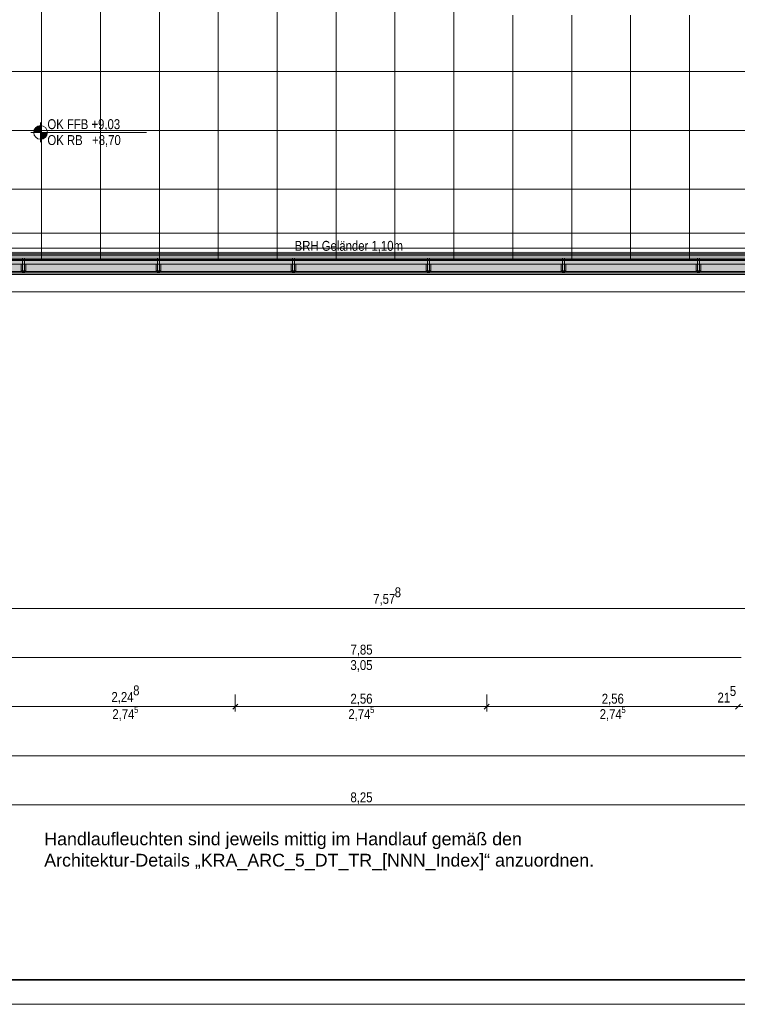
# Model space of a CAD drawing. Extents: x -620 to 300, y 62 to 1112.
# Tile 3 of 200: x -443 to -297, y 62 to 263. Entities that reach past the tile are written whole.
import ezdxf
from ezdxf.lldxf.tags import DXFTag

# ---------------------------------------------------------------- set-up
doc = ezdxf.new("R2010")
doc.units = 0
doc.layers.get('0').update_dxf_attribs({"lineweight": 13})
for name, color, linetype, lineweight, true_color in [('00_E_ST_Handlaufleuchte_Bem', 7, 'Continuous', 5, 0x7d7d00), ('00_E_ST_Handlaufleuchte–Handlauf-Position', 7, 'Continuous', 5, 0x0000b2), ('30 -33 Aussenwände- 7 Fassade_ Elemente', 7, 'Continuous', 9, 0x00aacc), ('30 -34 Innenwände- 6 Elemente', 7, 'Continuous', 9, 0xff6633), ('30 -36 Dächer- 3 Dachbeläge', 7, 'Continuous', 15, 0x9999ff), ('30 -36 Dächer- 4 Dachbekleidungen', 7, 'Continuous', 9, 0xccccff), ('60- 61 allgemeine Ausstattung- 4 Terrassen', 9, 'Continuous', 9, 0x808080), ('70 -72 Beschriftung- 1 Beschriftung allgemein', 7, 'Continuous', 9, 0xff6633), ('70 -76 Bemaßung- 2 Allgemein', 9, 'Continuous', 5, 0x808080)]:
    doc.layers.add(name, color=color, linetype=linetype, lineweight=lineweight, true_color=true_color)
for name, color, linetype, lineweight in [('70 -71 Achsen- 1 Gebäudeachsen', 7, 'STRICHPUNKT2-A06CPVM0L0', 18), ('70 -72 Beschriftung- 5 Höhenkoten-A06CPVLXL0', 7, 'Continuous', 15), ('iwb_Plankopf Rahmen', 7, 'Continuous', 35)]:
    doc.layers.add(name, color=color, linetype=linetype, lineweight=lineweight)
doc.styles.get("Standard").update_dxf_attribs({"font": 'ARIALN.TTF'})
tags = doc.linetypes.add('STRICHPUNKT2-A06CPVM0L0', pattern=[12.7, 6.35, -3.175, 0, -3.175]).pattern_tags.tags
tags[10:11] = [DXFTag(74, 4), DXFTag(75, 0), DXFTag(340, '0'), DXFTag(46, 0.0), DXFTag(50, 0.0), DXFTag(44, 0.0), DXFTag(45, 0.0)]
tags[8:9] = [DXFTag(74, 4), DXFTag(75, 0), DXFTag(340, '0'), DXFTag(46, 0.0), DXFTag(50, 0.0), DXFTag(44, 0.0), DXFTag(45, 0.0)]
tags[6:7] = [DXFTag(74, 4), DXFTag(75, 0), DXFTag(340, '0'), DXFTag(46, 0.0), DXFTag(50, 0.0), DXFTag(44, 0.0), DXFTag(45, 0.0)]
tags[4:5] = [DXFTag(74, 4), DXFTag(75, 0), DXFTag(340, '0'), DXFTag(46, 0.0), DXFTag(50, 0.0), DXFTag(44, 0.0), DXFTag(45, 0.0)]

# ---------------------------------------------------------------- blocks, each defined once
blk = doc.blocks.new('Referenz-A06CPVM1L0')
at = {"layer": '30 -33 Aussenwände- 7 Fassade_ Elemente', "color": 0, "linetype": 'Continuous', "ltscale": 0.13}
for p, q in [((46.62, 211.81), (-463.98, 211.81)), ((-454.78, 211.81), (-292.58, 211.81)), ((-292.58, 207.67), (-454.78, 207.67))]:
    blk.add_line(p, q, dxfattribs=at)
at = {"layer": '30 -34 Innenwände- 6 Elemente', "color": 0, "linetype": 'Continuous', "ltscale": 0.13}
for p, q in [((-460.78, 215.01), (43.42, 215.01)), ((42.82, 215.61), (-460.18, 215.61)), ((44.42, 214.01), (-461.78, 214.01)), ((-463.98, 211.81), (46.62, 211.81))]:
    blk.add_line(p, q, dxfattribs=at)
at = {"layer": '30 -36 Dächer- 3 Dachbeläge', "color": 0, "linetype": 'Continuous', "ltscale": 0.15}
for p, q in [((44.22, 214.21), (-461.58, 214.21)), ((-464.58, 211.21), (47.22, 211.21))]:
    blk.add_line(p, q, dxfattribs=at)
at = {"layer": '30 -36 Dächer- 3 Dachbeläge', "color": 0, "lineweight": 9}
for p, q in [((-442.23, 211.91), (-442.63, 211.91)), ((-442.63, 211.91), (-442.63, 211.51)), ((-442.23, 211.51), (-442.23, 211.91)), ((-414.73, 211.91), (-415.13, 211.91)), ((-415.13, 211.91), (-415.13, 211.51)), ((-414.73, 211.51), (-414.73, 211.91)), ((-387.23, 211.91), (-387.63, 211.91)), ((-387.63, 211.91), (-387.63, 211.51)), ((-387.23, 211.51), (-387.23, 211.91)), ((-359.73, 211.91), (-360.13, 211.91)), ((-360.13, 211.91), (-360.13, 211.51)), ((-359.73, 211.51), (-359.73, 211.91)), ((-332.23, 211.91), (-332.63, 211.91)), ((-332.63, 211.91), (-332.63, 211.51)), ((-332.23, 211.51), (-332.23, 211.91)), ((-304.73, 211.91), (-305.13, 211.91)), ((-305.13, 211.91), (-305.13, 211.51)), ((-304.73, 211.51), (-304.73, 211.91))]:
    blk.add_line(p, q, dxfattribs=at)
at = {"layer": '30 -36 Dächer- 3 Dachbeläge', "color": 0, "lineweight": 0}
for points in [[(-461.58, 211.21), (-461.58, 214.21), (44.22, 211.21)], [(44.22, 211.21), (-461.58, 214.21), (44.22, 214.21)], [(-442.63, 211.91), (-442.23, 211.91), (-442.63, 211.51)], [(-442.63, 211.51), (-442.23, 211.91), (-442.23, 211.51)], [(-415.13, 211.91), (-414.73, 211.91), (-415.13, 211.51)], [(-415.13, 211.51), (-414.73, 211.91), (-414.73, 211.51)], [(-387.63, 211.91), (-387.23, 211.91), (-387.63, 211.51)], [(-387.63, 211.51), (-387.23, 211.91), (-387.23, 211.51)], [(-360.13, 211.91), (-359.73, 211.91), (-360.13, 211.51)], [(-360.13, 211.51), (-359.73, 211.91), (-359.73, 211.51)], [(-332.63, 211.91), (-332.23, 211.91), (-332.63, 211.51)], [(-332.63, 211.51), (-332.23, 211.91), (-332.23, 211.51)], [(-305.13, 211.91), (-304.73, 211.91), (-305.13, 211.51)], [(-305.13, 211.51), (-304.73, 211.91), (-304.73, 211.51)]]:
    blk.add_solid(points, dxfattribs=at)
at = {"layer": '30 -36 Dächer- 4 Dachbekleidungen', "color": 0, "linetype": 'Continuous', "ltscale": 0.13}
for p, q in [((43.12, 215.31), (-460.48, 215.31)), ((45.12, 213.31), (-462.48, 213.31)), ((-461.28, 214.51), (43.92, 214.51)), ((-442.93, 213.31), (-442.93, 211.91)), ((-442.23, 214.51), (-442.63, 214.51)), ((-442.63, 214.51), (-442.63, 213.31)), ((-442.63, 211.91), (-442.63, 213.31)), ((-442.23, 213.31), (-442.23, 214.51)), ((-442.23, 213.31), (-442.23, 211.91)), ((-441.93, 213.31), (-441.93, 211.91)), ((-415.43, 213.31), (-415.43, 211.91)), ((-414.73, 214.51), (-415.13, 214.51)), ((-415.13, 214.51), (-415.13, 213.31)), ((-415.13, 211.91), (-415.13, 213.31)), ((-414.73, 213.31), (-414.73, 214.51)), ((-414.73, 213.31), (-414.73, 211.91)), ((-414.43, 213.31), (-414.43, 211.91)), ((-387.93, 213.31), (-387.93, 211.91)), ((-387.23, 214.51), (-387.63, 214.51)), ((-387.63, 214.51), (-387.63, 213.31)), ((-387.63, 211.91), (-387.63, 213.31)), ((-387.23, 213.31), (-387.23, 214.51)), ((-387.23, 213.31), (-387.23, 211.91)), ((-386.93, 213.31), (-386.93, 211.91)), ((-360.43, 213.31), (-360.43, 211.91)), ((-359.73, 214.51), (-360.13, 214.51)), ((-360.13, 214.51), (-360.13, 213.31)), ((-360.13, 211.91), (-360.13, 213.31)), ((-359.73, 213.31), (-359.73, 214.51)), ((-359.73, 213.31), (-359.73, 211.91)), ((-359.43, 213.31), (-359.43, 211.91)), ((-332.93, 213.31), (-332.93, 211.91)), ((-332.23, 214.51), (-332.63, 214.51)), ((-332.63, 214.51), (-332.63, 213.31)), ((-332.63, 211.91), (-332.63, 213.31)), ((-332.23, 213.31), (-332.23, 214.51)), ((-332.23, 213.31), (-332.23, 211.91)), ((-331.93, 213.31), (-331.93, 211.91)), ((-305.43, 213.31), (-305.43, 211.91)), ((-304.73, 214.51), (-305.13, 214.51)), ((-305.13, 214.51), (-305.13, 213.31)), ((-305.13, 211.91), (-305.13, 213.31)), ((-304.73, 213.31), (-304.73, 214.51)), ((-304.73, 213.31), (-304.73, 211.91)), ((-304.43, 213.31), (-304.43, 211.91)), ((-464.28, 211.51), (46.92, 211.51)), ((-442.93, 211.91), (-442.63, 211.91)), ((-442.23, 211.91), (-442.63, 211.91)), ((-441.93, 211.91), (-442.23, 211.91)), ((-415.43, 211.91), (-415.13, 211.91)), ((-414.73, 211.91), (-415.13, 211.91)), ((-414.43, 211.91), (-414.73, 211.91)), ((-387.93, 211.91), (-387.63, 211.91)), ((-387.23, 211.91), (-387.63, 211.91)), ((-386.93, 211.91), (-387.23, 211.91)), ((-360.43, 211.91), (-360.13, 211.91)), ((-359.73, 211.91), (-360.13, 211.91)), ((-359.43, 211.91), (-359.73, 211.91)), ((-332.93, 211.91), (-332.63, 211.91)), ((-332.23, 211.91), (-332.63, 211.91)), ((-331.93, 211.91), (-332.23, 211.91)), ((-305.43, 211.91), (-305.13, 211.91)), ((-304.73, 211.91), (-305.13, 211.91)), ((-304.43, 211.91), (-304.73, 211.91))]:
    blk.add_line(p, q, dxfattribs=at)
at = {"layer": '60- 61 allgemeine Ausstattung- 4 Terrassen', "color": 0}
for p, q in [((-390.76, 214.01), (-390.76, 452.41)), ((-378.76, 214.01), (-378.76, 452.41)), ((-366.76, 214.01), (-366.76, 452.41)), ((-354.76, 214.01), (-354.76, 452.41)), ((-438.76, 214.01), (-438.76, 450.21)), ((-426.76, 214.01), (-426.76, 373.01)), ((-414.76, 214.01), (-414.76, 373.01)), ((-402.76, 214.01), (-402.76, 373.01)), ((-342.76, 214.01), (-342.76, 264.01)), ((-330.76, 214.01), (-330.76, 264.01)), ((-318.76, 214.01), (-318.76, 264.01)), ((-306.76, 214.01), (-306.76, 264.01)), ((-469.78, 252.55), (44.42, 252.55)), ((-469.78, 240.55), (44.42, 240.55)), ((-469.78, 228.55), (44.42, 228.55)), ((-461.78, 216.55), (44.42, 216.55)), ((-461.78, 214.01), (44.42, 214.01))]:
    blk.add_line(p, q, dxfattribs=at)
at = {"layer": '70 -71 Achsen- 1 Gebäudeachsen', "color": 0, "linetype": 'STRICHPUNKT2-A06CPVM0L0', "ltscale": 0.18}
blk.add_line((-539.61, 219.61), (75.88, 219.61), dxfattribs=at)
at = {"layer": '70 -72 Beschriftung- 5 Höhenkoten-A06CPVLXL0', "color": 0, "linetype": 'Continuous', "ltscale": 0.15}
for p, q in [((-438.96, 238.15), (-438.96, 242.15)), ((-438.96, 240.15), (-438.96, 241.55)), ((-438.96, 241.55), (-438.96, 240.15)), ((-440.96, 240.15), (-417.4, 240.15)), ((-440.36, 240.15), (-438.96, 240.15)), ((-438.96, 240.15), (-440.36, 240.15)), ((-437.56, 240.15), (-438.96, 240.15)), ((-438.96, 240.15), (-438.96, 238.75)), ((-438.96, 240.15), (-437.56, 240.15)), ((-438.96, 238.75), (-438.96, 240.15))]:
    blk.add_line(p, q, dxfattribs=at)
for major_axis in [(0, 1.4), (1.4, 0), (-1.4, 0), (0, -1.4)]:
    blk.add_ellipse((-438.96, 240.15), major_axis=major_axis, ratio=1, start_param=0, end_param=1.570796, dxfattribs=at)
at = {"layer": '70 -72 Beschriftung- 5 Höhenkoten-A06CPVLXL0', "color": 0, "lineweight": 0}
for points in [[(-440.09, 240.15), (-440.2, 240.79), (-440.09, 240.98)], [(-439.95, 240.15), (-440.09, 240.98), (-439.95, 241.14)], [(-440.09, 240.15), (-440.09, 240.98), (-439.95, 240.15)], [(-439.78, 240.15), (-439.95, 241.14), (-439.78, 241.29)], [(-439.95, 240.15), (-439.95, 241.14), (-439.78, 240.15)], [(-439.59, 240.15), (-439.78, 241.29), (-439.59, 241.4)], [(-439.78, 240.15), (-439.78, 241.29), (-439.59, 240.15)], [(-439.39, 240.15), (-439.59, 241.4), (-439.39, 241.49)], [(-439.59, 240.15), (-439.59, 241.4), (-439.39, 240.15)], [(-439.18, 240.15), (-439.39, 241.49), (-439.18, 241.54)], [(-439.39, 240.15), (-439.39, 241.49), (-439.18, 240.15)], [(-438.96, 240.15), (-439.18, 241.54), (-438.96, 241.55)], [(-439.18, 240.15), (-439.18, 241.54), (-438.96, 240.15)], [(-440.34, 240.15), (-440.36, 240.15), (-440.34, 240.37)], [(-440.29, 240.15), (-440.34, 240.37), (-440.29, 240.59)], [(-440.34, 240.15), (-440.34, 240.37), (-440.29, 240.15)], [(-440.2, 240.15), (-440.29, 240.59), (-440.2, 240.79)], [(-440.29, 240.15), (-440.29, 240.59), (-440.2, 240.15)], [(-440.2, 240.15), (-440.2, 240.79), (-440.09, 240.15)], [(-438.96, 238.75), (-438.96, 240.15), (-438.74, 238.77)], [(-438.74, 238.77), (-438.96, 240.15), (-438.74, 240.15)], [(-438.74, 238.77), (-438.74, 240.15), (-438.52, 238.82)], [(-438.52, 238.82), (-438.74, 240.15), (-438.52, 240.15)], [(-438.52, 238.82), (-438.52, 240.15), (-438.32, 238.91)], [(-438.32, 238.91), (-438.52, 240.15), (-438.32, 240.15)], [(-438.32, 238.91), (-438.32, 240.15), (-438.13, 239.02)], [(-438.13, 239.02), (-438.32, 240.15), (-438.13, 240.15)], [(-438.13, 239.02), (-438.13, 240.15), (-437.97, 239.16)], [(-437.97, 239.16), (-438.13, 240.15), (-437.97, 240.15)], [(-437.97, 239.16), (-437.97, 240.15), (-437.82, 239.33)], [(-437.82, 239.33), (-437.97, 240.15), (-437.82, 240.15)], [(-437.82, 239.33), (-437.82, 240.15), (-437.71, 239.52)], [(-437.71, 239.52), (-437.82, 240.15), (-437.71, 240.15)], [(-437.71, 239.52), (-437.71, 240.15), (-437.62, 239.72)], [(-437.62, 239.72), (-437.71, 240.15), (-437.62, 240.15)], [(-437.62, 239.72), (-437.62, 240.15), (-437.57, 239.94)], [(-437.57, 239.94), (-437.62, 240.15), (-437.57, 240.15)], [(-437.57, 239.94), (-437.57, 240.15), (-437.56, 240.15)]]:
    blk.add_solid(points, dxfattribs=at)
at = {"layer": '70 -76 Bemaßung- 2 Allgemein', "color": 0, "linetype": 'Continuous', "ltscale": 0.13}
for p, q in [((-445.24, 143.11), (-443.18, 143.11)), ((-445.24, 143.11), (-443.18, 143.11)), ((-293.74, 143.11), (-443.18, 143.11)), ((-293.74, 143.11), (-443.18, 143.11)), ((-296.24, 133.11), (-451.12, 133.11)), ((-399.28, 125.61), (-399.28, 122.11)), ((-399.28, 125.61), (-399.28, 122.11)), ((-348.08, 125.61), (-348.08, 122.11)), ((-348.08, 125.61), (-348.08, 122.11)), ((-445.24, 123.11), (-443.18, 123.11)), ((-400.34, 123.11), (-443.18, 123.11)), ((-398.28, 123.11), (-400.34, 123.11)), ((-400.28, 123.11), (-398.22, 123.11)), ((-349.14, 123.11), (-398.22, 123.11)), ((-347.08, 123.11), (-349.14, 123.11)), ((-349.08, 123.11), (-347.02, 123.11)), ((-297.94, 123.11), (-347.02, 123.11)), ((-297.94, 123.11), (-299, 123.11)), ((-295.88, 123.11), (-297.94, 123.11)), ((-295.88, 123.11), (-297.94, 123.11)), ((-445.24, 113.11), (-443.18, 113.11)), ((25.82, 113.11), (-443.18, 113.11)), ((-292.24, 103.11), (-455.12, 103.11))]:
    blk.add_line(p, q, dxfattribs=at)
at = {"layer": '70 -76 Bemaßung- 2 Allgemein', "color": 0, "linetype": 'Continuous', "lineweight": 20, "ltscale": 0.2}
for p, q in [((-398.75, 123.64), (-399.81, 122.58)), ((-399.81, 122.58), (-398.75, 123.64)), ((-347.55, 123.64), (-348.61, 122.58)), ((-348.61, 122.58), (-347.55, 123.64)), ((-296.35, 123.64), (-297.41, 122.58)), ((-296.35, 123.64), (-297.41, 122.58))]:
    blk.add_line(p, q, dxfattribs=at)
at = {"layer": '70 -72 Beschriftung- 1 Beschriftung allgemein', "color": 0, "linetype": 'Continuous', "ltscale": 0.13, "insert": (-387.19, 218.03), "char_height": 2.0138, "attachment_point": 1}
blk.add_mtext('{\\fArial Narrow;BRH Geländer 1,10m}', dxfattribs=at)
at = {"layer": '70 -72 Beschriftung- 5 Höhenkoten-A06CPVLXL0', "color": 0, "linetype": 'Continuous', "ltscale": 0.15, "char_height": 2.0138, "attachment_point": 1}
for s, insert in [('{\\fArial Narrow;OK FFB +9,03}', (-437.56, 242.83)), ('{\\fArial Narrow;OK RB   +8,70}', (-437.56, 239.59))]:
    blk.add_mtext(s, dxfattribs=dict(at, insert=insert))
at = {"layer": '70 -76 Bemaßung- 2 Allgemein', "color": 0, "linetype": 'Continuous', "ltscale": 0.13, "attachment_point": 1}
for s, insert, char_height in [('{\\fArial Narrow;8}', (-366.81, 147.42), 2.0138), ('{\\fArial Narrow;8}', (-366.81, 147.42), 2.0138), ('{\\fArial Narrow;7,57}', (-371.19, 146.08), 2.0138), ('{\\fArial Narrow;7,57}', (-371.19, 146.08), 2.0138), ('{\\fArial Narrow;7,85}', (-375.82, 135.73), 2.0138), ('{\\fArial Narrow;3,05}', (-375.83, 132.58), 2.0138), ('{\\fArial Narrow;8}', (-420.09, 127.42), 2.0138), ('{\\fArial Narrow;5}', (-298.55, 127.3), 2.0138), ('{\\fArial Narrow;2,24}', (-424.51, 126.08), 2.0138), ('{\\fArial Narrow;2,56}', (-375.83, 125.73), 2.0138), ('{\\fArial Narrow;2,56}', (-324.63, 125.73), 2.0138), ('{\\fArial Narrow;21}', (-301.05, 125.96), 2.0138), ('{\\fArial Narrow;2,74}', (-424.33, 122.58), 2.0138), ('{\\fArial Narrow;5}', (-419.91, 123.14), 1.3426), ('{\\fArial Narrow;2,74}', (-376.25, 122.58), 2.0138), ('{\\fArial Narrow;5}', (-371.83, 123.14), 1.3426), ('{\\fArial Narrow;2,74}', (-325.05, 122.58), 2.0138), ('{\\fArial Narrow;5}', (-320.63, 123.14), 1.3426), ('{\\fArial Narrow;8,25}', (-375.83, 105.63), 2.0138)]:
    blk.add_mtext(s, dxfattribs=dict(at, insert=insert, char_height=char_height))
blk = doc.blocks.new('Polygon-A06CPVN3L0')
at = {"color": 0, "linetype": 'ByBlock', "lineweight": -2, "ltscale": 0.13}
blk.add_solid([(-460.78, 215.01), (-460.78, 215.81), (43.42, 215.01), (43.42, 215.81)], dxfattribs=at)

msp = doc.modelspace()

# ---------------------------------------------------------------- linework, layer by layer
at = {"layer": 'iwb_Plankopf Rahmen', "color": 8, "lineweight": 13, "ltscale": 0.13, "true_color": 0x808080}
msp.add_lwpolyline([(300.35, 62.43), (-619.65, 62.43), (-619.65, 1112.43), (300.35, 1112.43), (300.35, 62.43)], close=True, dxfattribs=at)
at = {"layer": 'iwb_Plankopf Rahmen', "ltscale": 0.35}
msp.add_lwpolyline([(-599.65, 67.43), (-599.65, 1107.43), (295.35, 1107.43), (295.35, 67.43), (-599.65, 67.43)], close=True, dxfattribs=at)

# ---------------------------------------------------------------- block references
at = {"color": 8, "lineweight": 13, "ltscale": 0.13, "true_color": 0x808080}
msp.add_blockref('Referenz-A06CPVM1L0', (0, 0), dxfattribs=at)
at = {"layer": '00_E_ST_Handlaufleuchte–Handlauf-Position', "ltscale": 0.13}
msp.add_blockref('Polygon-A06CPVN3L0', (0, 0), dxfattribs=at)

# ---------------------------------------------------------------- texts
at = {"layer": '00_E_ST_Handlaufleuchte_Bem', "ltscale": 0.13, "char_height": 2.6, "attachment_point": 1}
for s, insert in [('{\\fArial;Handlaufleuchten sind jeweils mittig im Handlauf gemäß den }', (-438.21, 97.45)), ('{\\fArial;Architektur-Details „KRA_ARC_5_DT_TR_[NNN_Index]“ anzuordnen.}', (-438.21, 93.11))]:
    msp.add_mtext(s, dxfattribs=dict(at, insert=insert))

doc.saveas('drawing.dxf')
